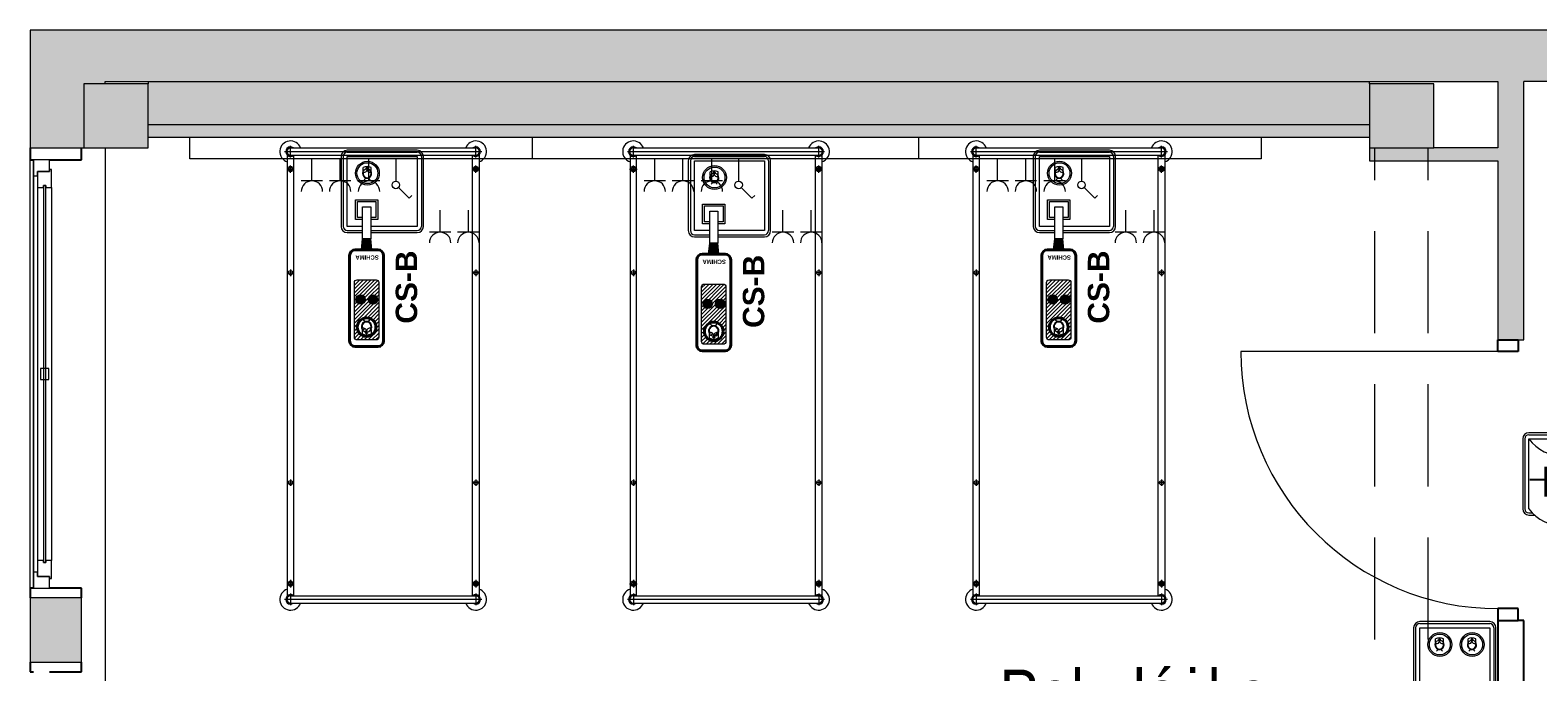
# Model space of a CAD drawing. Header units: centimetres. Extents: x -1316 to 21770, y -8842 to 3590.
# Tile 66 of 125: x -1253 to -549, y 2549 to 2848. Entities that reach past the tile are written whole.
import ezdxf

# ---------------------------------------------------------------- set-up
doc = ezdxf.new("R2010")
doc.units = ezdxf.units.CM
for name, pattern in [('Dash', [60, 30, -30]), ('Hidden', [71.4375, 47.625, -23.8125]), ('Ukryte', [71.438, 47.625, -23.813])]:
    doc.linetypes.add(name, pattern=pattern)
for name, color, linetype, lineweight in [('A-AREA-IDEN', 2, 'Continuous', 13), ('A-DETL', 90, 'Continuous', 9), ('A-DETL-GENF', 92, 'Continuous', 9), ('A-DETL-HDLN', 90, 'Ukryte', 9), ('A-DETL-MEDM', 33, 'Continuous', 13), ('A-DOOR', 31, 'Continuous', 13), ('A-GLAZ', 151, 'Continuous', 13), ('A-WALL', 113, 'Continuous', 13), ('A-WALL-PATT', 111, 'Continuous', 13), ('I-FURN', 30, 'Continuous', 9), ('PRZYW_Elementy_inst_przyw', 7, 'Continuous', 9), ('Q-SPCQ', 91, 'Continuous', 9), ('S-COLS', 52, 'Continuous', 13)]:
    doc.layers.add(name, color=color, linetype=linetype, lineweight=lineweight)
doc.styles.add('adam', font='arialbd.ttf')
doc.styles.add('Arial_11', font='arial.ttf', dxfattribs={"width": 0.85, "height": 23})

# ---------------------------------------------------------------- blocks, each defined once
blk = doc.blocks.new('M_Concrete-Square-Column - 300 x 300mm-1794509-5_piętro III __10_50 m_ - stan projektowany')
at = {"layer": 'S-COLS', "lineweight": 9}
blk.add_hatch(color=254, dxfattribs=at).paths.add_polyline_path([(15, -15), (15, 15), (-15, 15), (-15, -15)], flags=0)
for p, q in [((15, 15), (-15, 15)), ((-15, 15), (-15, -15)), ((15, -15), (15, 15)), ((-15, -15), (15, -15))]:
    blk.add_line(p, q, dxfattribs=at)
blk = doc.blocks.new('łóżko 195x90 typ FAMED _102039_ - łóżko 195x90 typ FAMED _102039_-832813-5_piętro III __10_50 m_ - stan projektowany')
at = {"layer": 'I-FURN'}
for p, q in [((-43.25, 102.02), (-43.25, 107.47)), ((-43.25, 106.45), (43.25, 106.45)), ((43.25, 102.02), (43.25, 107.47)), ((-45.98, 104.75), (45.97, 104.75)), ((-44.75, 103.1), (-44.75, -102.61)), ((-43.25, 103.05), (43.25, 103.05)), ((-41.75, -102.55), (-41.75, 103.1)), ((41.75, -102.61), (41.75, 103.05)), ((44.75, 103.1), (44.75, -102.61)), ((-45, 96.6), (-41.5, 96.6)), ((-43.25, 94.85), (-43.25, 98.35)), ((45, 96.6), (41.5, 96.6)), ((43.25, 94.85), (43.25, 98.35)), ((-43.25, 49.69), (-43.25, 46.69)), ((43.25, 49.69), (43.25, 46.69)), ((-44.75, 48.19), (-41.75, 48.19)), ((44.75, 48.19), (41.75, 48.19)), ((-43.25, -48.31), (-43.25, -51.31)), ((43.25, -48.31), (43.25, -51.31)), ((-44.75, -49.81), (-41.75, -49.81)), ((44.75, -49.81), (41.75, -49.81)), ((-45, -96.93), (-41.5, -96.93)), ((-43.25, -95.18), (-43.25, -98.68)), ((45, -96.93), (41.5, -96.93)), ((43.25, -95.18), (43.25, -98.68)), ((45.97, -104.25), (-45.98, -104.25)), ((-43.25, -101.53), (-43.25, -106.98)), ((-43.25, -102.55), (43.25, -102.55)), ((43.25, -101.53), (43.25, -106.98)), ((-43.25, -105.95), (43.25, -105.95))]:
    blk.add_line(p, q, dxfattribs=at)
for centre, radius in [((-43.25, 96.6), 1.25), ((-43.25, 96.6), 0.8), ((43.25, 96.6), 1.25), ((43.25, 96.6), 0.8), ((-43.25, 48.19), 1), ((43.25, 48.19), 1), ((-43.25, -49.81), 1), ((43.25, -49.81), 1), ((-43.25, -96.93), 1.25), ((-43.25, -96.93), 0.8), ((43.25, -96.93), 1.25), ((43.25, -96.93), 0.8)]:
    blk.add_circle(centre, radius, dxfattribs=at)
for centre, radius, start, end in [((-43.25, 104.75), 5, 19.87687, 252.5424), ((-43.25, 104.75), 2.23, 49.8221, 312.38874), ((-43.25, 104.75), 1.93, 62.02067, 297.97933), ((-43.25, 104.75), 1.7, 90, 270), ((43.25, 104.75), 5, 287.4576, 160.12313), ((43.25, 104.75), 2.23, 229.8221, 130.1779), ((43.25, 104.75), 1.93, 242.02067, 117.97933), ((43.25, 104.75), 1.7, 270, 90), ((-43.25, -104.25), 5, 107.4576, 340.12313), ((-43.25, -104.25), 2.23, 49.8221, 310.1779), ((-43.25, -104.25), 1.93, 62.02067, 297.97933), ((-43.25, -104.25), 1.7, 90, 270), ((43.25, -104.25), 5, 199.87687, 72.5424), ((43.25, -104.25), 2.23, 229.8221, 130.1779), ((43.25, -104.25), 1.93, 242.02067, 117.97933), ((43.25, -104.25), 1.7, 270, 90)]:
    blk.add_arc(centre, radius, start, end, dxfattribs=at)
blk = doc.blocks.new('Panel Gazowo Oswietleniowy 2 - Type 1-2423792-5_piętro III __10_50 m_ - stan projektowany')
at = {"layer": 'Q-SPCQ'}
for p, q in [((-112.5, 47.33), (-102.5, 47.33)), ((-107.5, 47.33), (-107.5, 37)), ((-99.33, 47.33), (-89.33, 47.33)), ((-94.33, 47.33), (-94.33, 37)), ((47.5, 47.33), (57.5, 47.33)), ((52.5, 47.33), (52.5, 37)), ((60.67, 47.33), (70.67, 47.33)), ((65.67, 47.33), (65.67, 37)), ((-79.82, 31.43), (-81.13, 30.12)), ((-74.88, 26.48), (-79.82, 31.43)), ((80.18, 31.43), (78.87, 30.12)), ((85.12, 26.48), (80.18, 31.43)), ((-73.64, 13), (-73.64, 23.5)), ((-66.13, 23.33), (-56.13, 23.33)), ((-61.13, 23.33), (-61.13, 13)), ((-52.67, 23.33), (-42.67, 23.33)), ((-47.67, 23.33), (-47.67, 13)), ((-39.5, 23.33), (-29.5, 23.33)), ((-34.5, 23.33), (-34.5, 13)), ((86.36, 13), (86.36, 23.5)), ((93.87, 23.33), (103.87, 23.33)), ((98.87, 23.33), (98.87, 13)), ((107.33, 23.33), (117.33, 23.33)), ((112.33, 23.33), (112.33, 13)), ((120.5, 23.33), (130.5, 23.33)), ((125.5, 23.33), (125.5, 13)), ((-157.5, 3), (-157.5, 13)), ((-157.5, 13), (182.5, 13)), ((182.5, 13), (182.5, 3))]:
    blk.add_line(p, q, dxfattribs=at)
for centre in [(-73.64, 25.25), (86.36, 25.25)]:
    blk.add_circle(centre, 1.75, dxfattribs=at)
for centre, end in [((-107.5, 52.33), 0), ((-94.33, 52.33), 0), ((52.5, 52.33), 0), ((65.67, 52.33), 0), ((-61.13, 28.33), 360), ((-47.67, 28.33), 360), ((-34.5, 28.33), 360), ((98.87, 28.33), 360), ((112.33, 28.33), 360), ((125.5, 28.33), 360)]:
    blk.add_arc(centre, 5, 180, end, dxfattribs=at)
blk = doc.blocks.new('DRZWI 1S - automatyczna etykieta - Drzwi 120-2381491-5_piętro III __10_50 m_ - stan projektowany')
at = {"layer": 'A-DETL-GENF'}
for p, q in [((-65.5, 6), (-65.5, -3.5)), ((-60, 6), (-65.5, 6)), ((-60, -3.5), (-60, 6)), ((65.5, 6), (60, 6)), ((60, 6), (60, -3.5)), ((65.5, -3.5), (65.5, 6)), ((-65.5, -3.5), (-60, -3.5)), ((60, -3.5), (65.5, -3.5))]:
    blk.add_line(p, q, dxfattribs=at)
at = {"layer": 'A-DETL-MEDM', "lineweight": 25}
for p, q in [((-60, 6), (-65.5, 6)), ((-65.5, 6), (-65.5, -3.5)), ((-60, -3.5), (-60, 6)), ((60, -3.5), (60, 6)), ((60, 6), (65.5, 6)), ((65.5, 6), (65.5, -3.5)), ((-65.5, -3.5), (-60, -3.5)), ((65.5, -3.5), (60, -3.5))]:
    blk.add_line(p, q, dxfattribs=at)
at = {"layer": 'A-DOOR'}
blk.add_line((60, 6), (60, 126), dxfattribs=at)
blk.add_arc((60, 6), 120, 90, 180, dxfattribs=at)
blk = doc.blocks.new('Okno - automatyczna etykieta - 200x165 _projektowane_-2617392-5_piętro III __10_50 m_ - stan projektowany')
at = {"layer": 'A-GLAZ'}
for p, q in [((-92.5, 10.5), (-100, 10.5)), ((-100, 10.5), (-100, 3)), ((-100, 10.5), (100, 10.5)), ((-87, 8.5), (-94.5, 8.5)), ((-94.5, 8.5), (-94.5, 3)), ((-94.5, 3), (-94.5, 8.5)), ((-94.5, 8.5), (-92.5, 8.5)), ((-92.5, 8.5), (-92.5, 10.5)), ((92.5, 10.5), (-92.5, 10.5)), ((-87, 5.75), (-87, 8.5)), ((87, 8.5), (-87, 8.5)), ((2.5, 7.25), (-2.5, 7.25)), ((-2.5, 7.25), (-2.5, 3.25)), ((2.5, 3.25), (2.5, 7.25)), ((94.5, 8.5), (87, 8.5)), ((87, 8.5), (87, 5.75)), ((100, 10.5), (92.5, 10.5)), ((92.5, 10.5), (92.5, 8.5)), ((92.5, 8.5), (94.5, 8.5)), ((94.5, 3), (94.5, 8.5)), ((94.5, 8.5), (94.5, 3)), ((100, 3), (100, 10.5)), ((-100, 3), (-94.5, 3)), ((-94.5, 3), (-95.5, 3)), ((-95.5, 3), (-95.5, 2)), ((-95.5, 2), (-87, 2)), ((88, 5.75), (-88, 5.75)), ((-88, 5.75), (-88, 4.75)), ((-88, 4.75), (-88, 5.75)), ((-88, 5.75), (-87, 5.75)), ((-88, 4.75), (88, 4.75)), ((-87, 4.75), (-88, 4.75)), ((-87, 2), (-87, 4.75)), ((87, 2), (-87, 2)), ((-2.5, 3.25), (2.5, 3.25)), ((87, 5.75), (88, 5.75)), ((87, 4.75), (87, 2)), ((88, 4.75), (87, 4.75)), ((87, 2), (95.5, 2)), ((88, 4.75), (88, 5.75)), ((88, 5.75), (88, 4.75)), ((95.5, 3), (94.5, 3)), ((94.5, 3), (100, 3)), ((95.5, 2), (95.5, 3))]:
    blk.add_line(p, q, dxfattribs=at)
blk = doc.blocks.new('LN-4kB')
for centre in [(0, 9.5), (0, -23.14)]:
    blk.add_arc(centre, 20.48, 217.17501, 322.82499)
at = {"layer": 'PRZYW_Elementy_inst_przyw'}
for p, q in [((16.32, 0), (-16.32, 0)), ((-19.2, -2.88), (-19.2, -35.52)), ((-18.24, -2.88), (-18.24, -35.52)), ((-16.32, -0.96), (16.32, -0.96)), ((18.24, -2.88), (18.24, -35.52)), ((19.2, -35.52), (19.2, -2.88)), ((-16.32, -37.44), (-14.67, -37.44)), ((-16.32, -38.4), (-13.67, -38.4)), ((13.67, -38.4), (16.32, -38.4)), ((14.67, -37.44), (16.32, -37.44))]:
    blk.add_line(p, q, dxfattribs=at)
at = {"layer": 'PRZYW_Elementy_inst_przyw', "color": 7}
for p, q in [((-16.32, -35.52), (-16.32, -2.88)), ((-16.32, -2.88), (16.32, -2.88)), ((16.32, -2.88), (16.32, -35.52))]:
    blk.add_line(p, q, dxfattribs=at)
at = {"layer": 'PRZYW_Elementy_inst_przyw'}
for centre, radius, start, end in [((-16.32, -2.88), 2.88, 90, 180), ((16.32, -2.88), 2.88, 0, 90), ((-16.32, -2.88), 1.92, 90, 180), ((16.32, -2.88), 1.92, 0, 90), ((-16.32, -35.52), 2.88, 180, 270), ((-16.32, -35.52), 1.92, 180, 270), ((16.32, -35.52), 2.88, 270, 0), ((16.32, -35.52), 1.92, 270, 0)]:
    blk.add_arc(centre, radius, start, end, dxfattribs=at)
at = {"layer": 'PRZYW_Elementy_inst_przyw', "color": 150, "lineweight": 5, "insert": (-10.49, -15.87), "char_height": 2.5, "width": 28.6554, "attachment_point": 1, "style": 'adam'}
blk.add_mtext('{\\H5.6x;\\C256;NL}', dxfattribs=at)
blk = doc.blocks.new('Ikona')
at = {"layer": 'PRZYW_Elementy_inst_przyw'}
h = blk.add_hatch(color=1, dxfattribs=at)
h.dxf.hatch_style = 1
h.paths.add_polyline_path([(-1065.97, 3801.31), (-1066.17, 3801.31), (-1066.17, 3801.08), (-1065.97, 3801.08)])
h.paths.add_polyline_path([(-1065.97, 3801.08), (-1066.17, 3801.08), (-1066.17, 3800.87), (-1065.97, 3800.87)])
h.paths.add_polyline_path([(-1065.74, 3801.08), (-1065.97, 3801.08), (-1065.97, 3800.87), (-1065.74, 3800.87)])
h.paths.add_polyline_path([(-1066.17, 3801.08), (-1066.41, 3801.08), (-1066.41, 3800.87), (-1066.17, 3800.87)])
h.paths.add_polyline_path([(-1065.97, 3800.87), (-1066.17, 3800.87), (-1066.17, 3800.64), (-1065.97, 3800.64)])
at = {"layer": 'PRZYW_Elementy_inst_przyw', "color": 1}
for p, q in [((-1067.65, 3799.71), (-1067.65, 3801.21)), ((-1064.49, 3799.71), (-1064.49, 3801.21))]:
    blk.add_line(p, q, dxfattribs=at)
for points in [[(-1065.74, 3801.08), (-1065.74, 3800.87), (-1066.41, 3800.87), (-1066.41, 3801.08)], [(-1066.17, 3801.31), (-1065.97, 3801.31), (-1065.97, 3800.64), (-1066.17, 3800.64)]]:
    blk.add_lwpolyline(points, close=True, dxfattribs=at)
for centre, radius, start, end in [((-1066.07, 3798.03), 3.55, 63.5398, 116.4602), ((-1066.07, 3798.74), 1.85, 31.7978, 276.8309), ((-1066.06, 3798.68), 1.6, 156.7793, 23.2207), ((-1066.07, 3795.45), 1.43, 32.8175, 147.1825), ((-1066.07, 3798.72), 1.65, 89.6447, 89.8927), ((-1066.08, 3798.74), 1.86, 277.2029, 31.4258)]:
    blk.add_arc(centre, radius, start, end, dxfattribs=at)
at = {"layer": 'PRZYW_Elementy_inst_przyw', "color": 1, "lineweight": 5}
for centre, start, end in [((-1067.2, 3800.4), 253.1892, 358.3615), ((-1064.92, 3800.4), 181.6385, 286.8108)]:
    blk.add_arc(centre, 1.14, start, end, dxfattribs=at)
blk = doc.blocks.new('CS-B')
at = {"layer": 'PRZYW_Elementy_inst_przyw', "lineweight": 5}
for color, points in [(252, [(-9.2, -41.4), (-5.42, -41.4), (-4.88, -46.5), (-9.75, -46.5)]), (256, [(-2.15, -69.7, 1), (-6.52, -69.7, 1)])]:
    blk.add_hatch(color=color, dxfattribs=at).paths.add_polyline_path(points)
h = blk.add_hatch(dxfattribs=at)
h.set_pattern_fill('ANSI31', color=252, scale=0.395406, angle=180, style=0)
h.set_pattern_definition([(225, (-523.8423, 9872.2787), (0.88771144, -0.88771144), [])])
h.paths.add_polyline_path([(-11.68, -60.46), (-2.94, -60.46, -0.414214), (-1.62, -61.77), (-1.62, -87.24, -0.414214), (-2.94, -88.55), (-11.68, -88.55, -0.414214), (-13, -87.24), (-13, -61.77, -0.414214)])
h.paths.add_polyline_path([(-2.96, -82.55, 1), (-11.66, -82.55, 1)], flags=16)
h.paths.add_polyline_path([(-2.15, -69.7, 1), (-6.52, -69.7, 1)], flags=16)
h.paths.add_polyline_path([(-9.41, -83.63, 1.700181), (-7.33, -79.89, 0.030049), (-7.62, -79.91, 0.544216)], flags=0)
h.paths.add_polyline_path([(-5.4, -83.1, 1.517175), (-9.28, -83.1, -0.49408), (-7.34, -84.49, -0.49408)], flags=0)
h.paths.add_polyline_path([(-7.77, -85.42), (-7.46, -85.42), (-7.46, -85.73), (-7.19, -85.73), (-7.19, -85.42), (-6.88, -85.42), (-6.88, -85.16), (-7.19, -85.16), (-7.19, -84.85), (-7.46, -84.85), (-7.46, -85.16), (-7.77, -85.16)], flags=0)
h = blk.add_hatch(color=256, dxfattribs=at)
edge = h.paths.add_edge_path()
edge.add_arc((-10.15, -69.7), 2.18, 0, 360)
at = {"layer": 'PRZYW_Elementy_inst_przyw'}
for p, q in [((16.32, 0), (-16.32, 0)), ((-19.2, -2.88), (-19.2, -22.6)), ((-18.24, -2.88), (-18.24, -22.35)), ((18.24, -2.88), (18.24, -35.52)), ((19.2, -35.52), (19.2, -2.88)), ((-19.2, -22.6), (-19.2, -35.52)), ((-18.24, -22.35), (-18.24, -35.52)), ((-16.32, -37.44), (-9.2, -37.44)), ((-16.32, -38.4), (-9.2, -38.4)), ((-5.42, -37.44), (16.32, -37.44)), ((-5.42, -38.4), (16.32, -38.4))]:
    blk.add_line(p, q, dxfattribs=at)
at = {"layer": 'PRZYW_Elementy_inst_przyw', "color": 0}
blk.add_line((-16.32, -0.96), (16.32, -0.96), dxfattribs=at)
at = {"layer": 'PRZYW_Elementy_inst_przyw', "color": 252}
for p, q in [((-9.75, -46.5), (-9.2, -41.4)), ((-5.91, -41.4), (-8.71, -41.4)), ((-4.88, -46.5), (-5.42, -41.4))]:
    blk.add_line(p, q, dxfattribs=at)
at = {"layer": 'PRZYW_Elementy_inst_przyw', "lineweight": 40}
for p, q in [((-15.24, -89), (-15.24, -49.13)), ((-12.6, -46.5), (-2.02, -46.5)), ((0.62, -49.13), (0.62, -89)), ((-2.02, -91.64), (-12.6, -91.64))]:
    blk.add_line(p, q, dxfattribs=at)
at = {"layer": 'PRZYW_Elementy_inst_przyw', "color": 7}
for points in [[(-16.32, -21.91), (-16.32, -2.88), (16.32, -2.88), (16.32, -35.52), (-5.42, -35.52)], [(-9.2, -35.52), (-16.32, -35.52), (-16.32, -21.91)]]:
    blk.add_lwpolyline(points, dxfattribs=at)
at = {"layer": 'PRZYW_Elementy_inst_przyw', "linetype": 'Continuous', "lineweight": 5}
blk.add_lwpolyline([(-9.2, -32.3), (-12.52, -32.3), (-12.52, -23.11), (-2.09, -23.11), (-2.09, -32.3), (-5.42, -32.3)], dxfattribs=at)
at = {"layer": 'PRZYW_Elementy_inst_przyw', "linetype": 'Hidden', "lineweight": 5}
blk.add_lwpolyline([(-9.2, -31.34), (-11.63, -31.34), (-11.63, -23.97), (-2.99, -23.97), (-2.99, -31.34), (-5.42, -31.34)], dxfattribs=at)
at = {"layer": 'PRZYW_Elementy_inst_przyw', "lineweight": 5}
blk.add_lwpolyline([(-9.2, -26.45), (-5.42, -26.45), (-5.42, -41.4), (-9.2, -41.4)], close=True, dxfattribs=at)
at = {"layer": 'PRZYW_Elementy_inst_przyw'}
blk.add_lwpolyline([(-2.94, -60.46, -0.414214), (-1.62, -61.77), (-1.62, -87.24, -0.414214), (-2.94, -88.55), (-11.68, -88.55, -0.414214), (-13, -87.24), (-13, -61.77, -0.414214), (-11.68, -60.46)], format="xyb", close=True, dxfattribs=at)
at = {"layer": 'PRZYW_Elementy_inst_przyw', "lineweight": 5}
for radius in [5.55, 4.87]:
    blk.add_circle((-6.96, -10.7), radius, dxfattribs=at)
at = {"layer": 'PRZYW_Elementy_inst_przyw'}
for centre in [(-10.15, -69.7), (-4.34, -69.7)]:
    blk.add_circle(centre, 2.18, dxfattribs=at)
at = {"layer": 'PRZYW_Elementy_inst_przyw', "lineweight": 40}
blk.add_circle((-7.31, -82.55), 4.35, dxfattribs=at)
at = {"layer": 'PRZYW_Elementy_inst_przyw'}
for centre, radius, start, end in [((-16.32, -2.88), 2.88, 90, 180), ((16.32, -2.88), 2.88, 0, 90), ((-16.32, -35.52), 2.88, 180, 270), ((-16.32, -35.52), 1.92, 180, 270), ((16.32, -35.52), 2.88, 270, 0), ((16.32, -35.52), 1.92, 270, 0)]:
    blk.add_arc(centre, radius, start, end, dxfattribs=at)
at = {"layer": 'PRZYW_Elementy_inst_przyw', "color": 0}
for centre, start, end in [((-16.32, -2.88), 90, 180), ((16.32, -2.88), 0, 90)]:
    blk.add_arc(centre, 1.92, start, end, dxfattribs=at)
at = {"layer": 'PRZYW_Elementy_inst_przyw', "lineweight": 40}
for centre, start, end in [((-12.6, -49.13), 90, 180), ((-2.02, -49.13), 0, 90), ((-12.6, -89), 180, 270), ((-2.02, -89), 270, 0)]:
    blk.add_arc(centre, 2.64, start, end, dxfattribs=at)
at = {"layer": 'PRZYW_Elementy_inst_przyw', "lineweight": 5, "xscale": 1.155937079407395, "yscale": 1.155937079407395, "zscale": 1.155937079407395}
blk.add_blockref('Ikona', (1225.21, -4402), dxfattribs=at)
at = {"layer": 'PRZYW_Elementy_inst_przyw', "lineweight": 5, "xscale": 1.318019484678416, "yscale": 1.318019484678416, "zscale": 1.318019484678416, "rotation": 180}
blk.add_blockref('Ikona', (-1412.43, 4924.47), dxfattribs=at)
at = {"layer": 'PRZYW_Elementy_inst_przyw', "insert": (-1.67, -51.05), "char_height": 3.295, "width": 10.5574, "attachment_point": 1, "rotation": 180, "style": 'adam'}
blk.add_mtext('{\\H0.6x;SCHIMA}', dxfattribs=at)
at = {"layer": 'PRZYW_Elementy_inst_przyw', "lineweight": 5, "insert": (6.26, -80.92), "char_height": 2.5, "width": 68.9633, "attachment_point": 1, "rotation": 90, "style": 'adam'}
blk.add_mtext('{\\H4x;CS-B}', dxfattribs=at)
blk = doc.blocks.new('Ikona2')
at = {"layer": 'PRZYW_Elementy_inst_przyw'}
h = blk.add_hatch(color=106, dxfattribs=at)
h.dxf.hatch_style = 1
h.paths.add_polyline_path([(0.1, -0.27), (-0.1, -0.27), (-0.1, -0.5), (0.1, -0.5)])
h.paths.add_polyline_path([(0.1, -0.5), (-0.1, -0.5), (-0.1, -0.7), (0.1, -0.7)])
h.paths.add_polyline_path([(0.34, -0.5), (0.1, -0.5), (0.1, -0.7), (0.34, -0.7)])
h.paths.add_polyline_path([(-0.1, -0.5), (-0.34, -0.5), (-0.34, -0.7), (-0.1, -0.7)])
h.paths.add_polyline_path([(0.1, -0.7), (-0.1, -0.7), (-0.1, -0.94), (0.1, -0.94)])
at = {"layer": 'PRZYW_Elementy_inst_przyw', "color": 106}
for p, q in [((-1.58, -1.86), (-1.58, -0.37)), ((1.58, -1.86), (1.58, -0.37))]:
    blk.add_line(p, q, dxfattribs=at)
for points in [[(0.34, -0.5), (0.34, -0.7), (-0.34, -0.7), (-0.34, -0.5)], [(-0.1, -0.27), (0.1, -0.27), (0.1, -0.94), (-0.1, -0.94)]]:
    blk.add_lwpolyline(points, close=True, dxfattribs=at)
for centre, radius, start, end in [((0, -3.55), 3.55, 63.5398, 116.4602), ((0, -2.84), 1.85, 31.79775, 276.83091), ((0.01, -2.9), 1.6, 156.77932, 23.22068), ((0, -6.13), 1.43, 32.8175, 147.1825), ((0, -2.85), 1.65, 89.64469, 89.89268), ((-0.01, -2.84), 1.86, 277.20287, 31.42579)]:
    blk.add_arc(centre, radius, start, end, dxfattribs=at)
at = {"layer": 'PRZYW_Elementy_inst_przyw', "color": 106, "lineweight": 5}
for centre, start, end in [((-1.13, -1.18), 253.18922, 358.36151), ((1.15, -1.18), 181.63849, 286.81078)]:
    blk.add_arc(centre, 1.14, start, end, dxfattribs=at)
blk = doc.blocks.new('UK4-PPO')
at = {"layer": 'PRZYW_Elementy_inst_przyw'}
for p, q in [((-16.31, 16.29), (-16.31, -16.35)), ((-15.35, 16.29), (-15.35, -16.35)), ((19.21, 19.17), (-13.43, 19.17)), ((-13.43, 18.21), (19.21, 18.21)), ((21.13, 16.29), (21.13, -16.35)), ((22.09, -16.35), (22.09, 16.29)), ((-13.43, -18.27), (19.21, -18.27)), ((-13.43, -19.23), (19.21, -19.23))]:
    blk.add_line(p, q, dxfattribs=at)
at = {"layer": 'PRZYW_Elementy_inst_przyw', "color": 7}
blk.add_lwpolyline([(-13.43, 16.29), (19.21, 16.29), (19.21, -16.35), (-13.43, -16.35)], close=True, dxfattribs=at)
at = {"layer": 'PRZYW_Elementy_inst_przyw', "color": 0}
blk.add_lwpolyline([(-0.6, -16.91), (6.38, -16.91), (6.38, -18.27), (-0.6, -18.27)], close=True, dxfattribs=at)
at = {"layer": 'PRZYW_Elementy_inst_przyw', "lineweight": 5}
for centre, radius in [((-4.07, 8.47), 5.55), ((-4.07, 8.47), 4.87), ((11.05, 8.47), 5.55), ((11.05, 8.47), 4.87)]:
    blk.add_circle(centre, radius, dxfattribs=at)
at = {"layer": 'PRZYW_Elementy_inst_przyw'}
for centre, radius, start, end in [((-13.43, 16.29), 2.88, 90, 180), ((-13.43, 16.29), 1.92, 90, 180), ((19.21, 16.29), 2.88, 0, 90), ((19.21, 16.29), 1.92, 0, 90), ((-13.43, -16.35), 2.88, 180, 270), ((-13.43, -16.35), 1.92, 180, 270), ((19.21, -16.35), 2.88, 270, 0), ((19.21, -16.35), 1.92, 270, 0)]:
    blk.add_arc(centre, radius, start, end, dxfattribs=at)
at = {"layer": 'PRZYW_Elementy_inst_przyw', "lineweight": 5, "xscale": 1.155937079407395, "yscale": 1.155937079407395, "zscale": 1.155937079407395}
for name, p in [('Ikona', (1228.1, -4382.83)), ('Ikona2', (10.92, 11.56))]:
    blk.add_blockref(name, p, dxfattribs=at)
at = {"layer": 'PRZYW_Elementy_inst_przyw', "color": 0, "insert": (0.18, -17.02), "char_height": 1.056, "attachment_point": 1}
blk.add_mtext_dynamic_manual_height_columns('SCHIMA', width=11.8192, gutter_width=12.5, heights=[0], dxfattribs=at)

msp = doc.modelspace()

# ---------------------------------------------------------------- hatches: boundary and pattern name
at = {"layer": 'A-WALL-PATT'}
for points in [[(-1227.62, 2793.33), (-1227.62, 2823.33), (-1217.62, 2823.33), (-1217.62, 2848.33), (-1252.62, 2848.33), (-1252.62, 2793.33), (-1228.62, 2793.33)], [(-627.62, 2804.33), (-627.62, 2824.33), (-1197.62, 2824.33), (-1197.62, 2804.33), (-719.31, 2804.33)], [(-627.62, 2798.33), (-627.62, 2804.33), (-1197.62, 2804.33), (-1197.62, 2798.33), (-719.31, 2798.33)], [(-567.62, 2787.33), (-567.62, 2793.33), (-627.62, 2793.33), (-627.62, 2787.33), (-597.62, 2787.33)]]:
    msp.add_hatch(color=9, dxfattribs=at).paths.add_polyline_path(points, flags=0)
h = msp.add_hatch(color=9, dxfattribs=at)
h.paths.add_polyline_path([(1227.38, 2824.33), (1227.38, 2848.33), (507.38, 2848.33), (507.38, 2824.33), (1203.38, 2824.33)], flags=0)
h.paths.add_polyline_path([(307.38, 2824.33), (307.38, 2848.33), (267.38, 2848.33), (267.38, 2824.33), (297.38, 2824.33)], flags=0)
h.paths.add_polyline_path([(157.38, 2824.33), (157.38, 2848.33), (-182.62, 2848.33), (-182.62, 2824.33), (142.38, 2824.33)], flags=0)
h.paths.add_polyline_path([(-332.62, 2824.33), (-292.62, 2824.33), (-292.62, 2848.33), (-332.62, 2848.33), (-332.62, 2839.33)], flags=0)
h.paths.add_polyline_path([(-532.62, 2824.33), (-532.62, 2848.33), (-1217.62, 2848.33), (-1217.62, 2824.33), (-547.62, 2824.33)], flags=0)
h = msp.add_hatch(color=9, dxfattribs=at)
h.paths.add_polyline_path([(-555.62, 1833.33), (-555.62, 1952.83), (-567.62, 1952.83), (-567.62, 1833.33)], flags=0)
h.paths.add_polyline_path([(-555.62, 2173.83), (-555.62, 2482.83), (-567.62, 2482.83), (-567.62, 2173.83)], flags=0)
h.paths.add_polyline_path([(-555.62, 2703.83), (-555.62, 2824.33), (-567.62, 2824.33), (-567.62, 2703.83), (-558.12, 2703.83)], flags=0)
h = msp.add_hatch(color=9, dxfattribs=at)
h.paths.add_polyline_path([(-1238.62, 1833.33), (-1228.62, 1833.33), (-1228.62, 1863.33), (-1252.62, 1863.33), (-1252.62, 1833.33)], flags=0)
h.paths.add_polyline_path([(-1252.62, 2073.33), (-1228.62, 2073.33), (-1228.62, 2103.33), (-1252.62, 2103.33), (-1252.62, 2080.47)], flags=0)
h.paths.add_polyline_path([(-1252.62, 2313.33), (-1228.62, 2313.33), (-1228.62, 2343.33), (-1252.62, 2343.33)], flags=0)
h.paths.add_polyline_path([(-1252.62, 2553.33), (-1228.62, 2553.33), (-1228.62, 2583.33), (-1252.62, 2583.33)], flags=0)

# ---------------------------------------------------------------- linework, layer by layer
at = {"layer": 'A-DETL', "linetype": 'Dash', "lineweight": 25}
msp.add_open_spline([(-552.77, 2638.57), (-478.91, 2638.57), (-476.08, 2638.57), (-439.12, 2638.57), (-439.12, 2601.62), (-439.12, 2598.79), (-439.12, 2573.54), (-439.12, 1655.82), (-439.12, 1618.87), (-439.12, 1616.04), (-439.12, 1512.36), (-439.12, 1509.53), (-439.12, 1472.57), (-476.08, 1472.57), (-478.91, 1472.57), (-555.62, 1472.57)], degree=3, knots=[0, 0, 0, 0, 1.242892, 2.082132, 2.921372, 3.63261, 13.975949, 24.692511, 35.163852, 36.732804, 37.928533, 39.497485, 40.336725, 41.175965, 42.450024, 42.450024, 42.450024, 42.450024], dxfattribs=at)
at = {"layer": 'A-DETL-HDLN'}
for p, q in [((-625.12, 420.83), (-625.12, 2793.33)), ((-600.12, 420.83), (-600.12, 2793.33))]:
    msp.add_line(p, q, dxfattribs=at)
at = {"layer": 'A-WALL', "lineweight": 9}
for p, q in [((307.38, 2848.33), (-1252.62, 2848.33)), ((-1252.62, 2848.33), (-1252.62, 2793.33)), ((-1217.62, 2824.33), (-567.62, 2824.33)), ((-1217.62, 2823.33), (-1217.62, 2824.33)), ((-1197.62, 2824.33), (-1197.62, 2823.33)), ((-627.62, 2823.33), (-627.62, 2824.33)), ((-567.62, 2824.33), (-567.62, 2793.33)), ((-555.62, 2703.83), (-555.62, 2824.33)), ((-327.62, 2824.33), (-555.62, 2824.33)), ((-1197.62, 2804.33), (-627.62, 2804.33)), ((-1197.62, 2798.33), (-627.62, 2798.33)), ((-1252.62, 2587.83), (-1252.62, 2787.83)), ((-1228.62, 2793.33), (-1227.62, 2793.33)), ((-1217.62, 2793.33), (-1217.62, 2343.33)), ((-627.62, 2793.33), (-627.62, 2787.33)), ((-627.62, 2787.33), (-567.62, 2787.33)), ((-567.62, 2793.33), (-597.62, 2793.33)), ((-567.62, 2787.33), (-567.62, 2703.83)), ((-558.12, 2703.83), (-555.62, 2703.83)), ((-1252.62, 2583.33), (-1252.62, 2553.33)), ((-1228.62, 2553.33), (-1228.62, 2583.33))]:
    msp.add_line(p, q, dxfattribs=at)
at = {"layer": 'A-WALL'}
for p, q in [((-1252.62, 2793.33), (-1228.62, 2793.33)), ((-1228.62, 2583.33), (-1252.62, 2583.33)), ((-1252.62, 2553.33), (-1228.62, 2553.33))]:
    msp.add_line(p, q, dxfattribs=at)
at = {"layer": 'A-WALL', "color": 7, "lineweight": 25}
for p, q in [((-1252.62, 2793.33), (-1252.62, 2787.83)), ((-1252.62, 2787.83), (-1251.12, 2787.83)), ((-1243.62, 2787.83), (-1228.62, 2787.83)), ((-1228.62, 2787.83), (-1228.62, 2793.33)), ((-1251.12, 2587.83), (-1252.62, 2587.83)), ((-1252.62, 2587.83), (-1252.62, 2583.33)), ((-1228.62, 2587.83), (-1243.62, 2587.83)), ((-1228.62, 2583.33), (-1228.62, 2587.83)), ((-567.62, 2572.83), (-567.62, 2482.83)), ((-555.62, 2572.83), (-558.12, 2572.83)), ((-555.62, 2482.83), (-555.62, 2572.83)), ((-1252.62, 2553.33), (-1252.62, 2548.83)), ((-1252.62, 2548.83), (-1251.12, 2548.83)), ((-1243.62, 2548.83), (-1228.62, 2548.83)), ((-1228.62, 2548.83), (-1228.62, 2553.33))]:
    msp.add_line(p, q, dxfattribs=at)

# ---------------------------------------------------------------- block references
at = {"layer": 'A-DOOR', "rotation": 89.9999999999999}
msp.add_blockref('DRZWI 1S - automatyczna etykieta - Drzwi 120-2381491-5_piętro III __10_50 m_ - stan projektowany', (-561.62, 2638.33), dxfattribs=at)
at = {"layer": 'A-GLAZ', "rotation": 89.9999999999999}
msp.add_blockref('Okno - automatyczna etykieta - 200x165 _projektowane_-2617392-5_piętro III __10_50 m_ - stan projektowany', (-1240.62, 2687.83), dxfattribs=at)
at = {"layer": 'I-FURN'}
for p in [(-1087.87, 2686.88), (-927.87, 2686.88), (-767.87, 2686.88)]:
    msp.add_blockref('łóżko 195x90 typ FAMED _102039_ - łóżko 195x90 typ FAMED _102039_-832813-5_piętro III __10_50 m_ - stan projektowany', p, dxfattribs=at)
at = {"layer": 'PRZYW_Elementy_inst_przyw', "lineweight": 5}
for p in [(-1088.28, 2792.26), (-926.28, 2790.26), (-765.28, 2792.26)]:
    msp.add_blockref('CS-B', p, dxfattribs=at)
at = {"layer": 'PRZYW_Elementy_inst_przyw', "color": 252, "lineweight": 5}
msp.add_blockref('LN-4kB', (-536.87, 2660.43), dxfattribs=at)
at = {"layer": 'PRZYW_Elementy_inst_przyw'}
ref = msp.add_blockref('UK4-PPO', (-590.69, 2553.11), dxfattribs=at)
ref.add_attrib('NAZWA', 'CR-B', (-606.57, 2520.19), dxfattribs={"color": 7, "linetype": 'Continuous', "lineweight": -3, "height": 11.25, "style": 'adam'})
at = {"layer": 'Q-SPCQ', "rotation": 180}
for p in [(-995.62, 2801.33), (-835.62, 2801.33)]:
    msp.add_blockref('Panel Gazowo Oswietleniowy 2 - Type 1-2423792-5_piętro III __10_50 m_ - stan projektowany', p, dxfattribs=at)
at = {"layer": 'S-COLS', "lineweight": 9}
for p in [(-1212.62, 2808.33), (-612.62, 2808.33)]:
    msp.add_blockref('M_Concrete-Square-Column - 300 x 300mm-1794509-5_piętro III __10_50 m_ - stan projektowany', p, dxfattribs=at)

# ---------------------------------------------------------------- texts
at = {"layer": 'A-AREA-IDEN', "color": 0, "insert": (-800.24, 2490.65), "char_height": 23, "width": 156.91, "attachment_point": 7, "line_spacing_factor": 0.936439, "style": 'Arial_11'}
msp.add_mtext('\\pt84.99995,169.9999,255.00008,340.00003,424.99998,509.99993,595.00011,680.00006,765.00001,849.99996,934.99991,1020.00009,1105.00004,1189.99999,1274.99994,1359.99989,1445.00007,1530.00002,1614.99997,1699.99992,1785.0001,1870.00005,1955,2039.99995,2124.9999,2210.00008,2295.00003,2379.99998,2464.99993,2550.00011,2635.00006,2720.00001;Pok. łóżkowy\\P3os.', dxfattribs=at)

doc.saveas('drawing.dxf')
